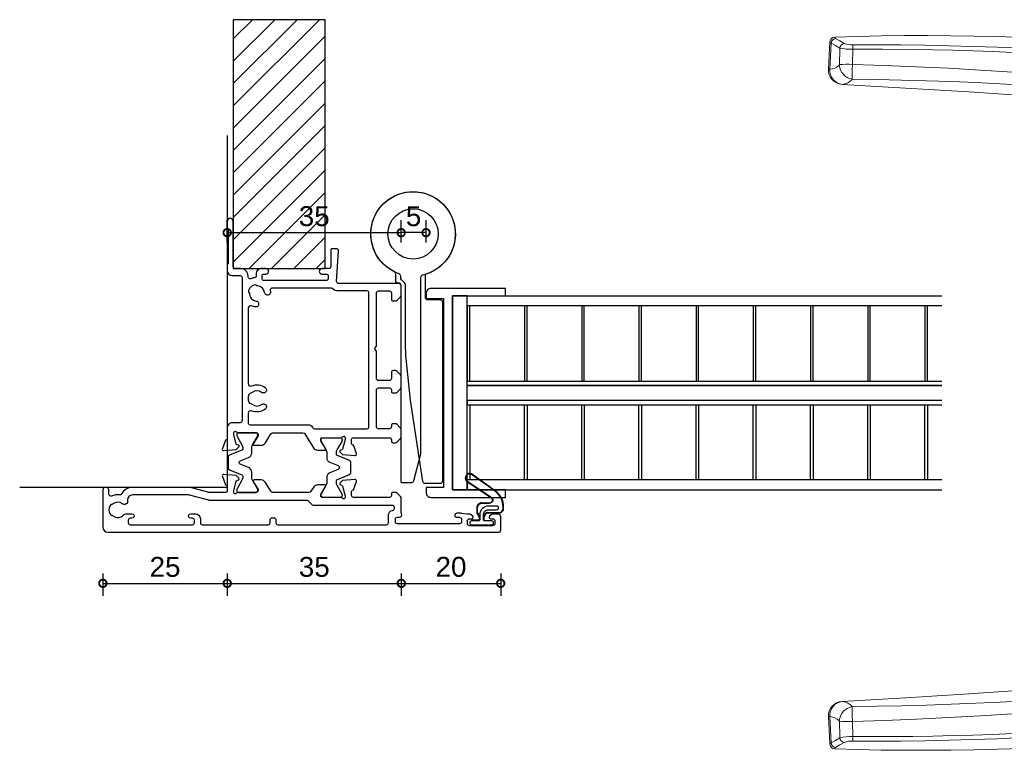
# Model space of a CAD drawing. Header units: millimetres. Extents: x 80 to 17288, y -2623 to 7492.
# Tile 5 of 125: x 1550 to 1748, y -2601 to -2454. Entities that reach past the tile are written whole.
import ezdxf

# ---------------------------------------------------------------- set-up
doc = ezdxf.new("R2010")
doc.units = ezdxf.units.MM
for name, color, linetype in [('Extrusion', 2, 'Continuous'), ('Gray', 8, 'Continuous'), ('Gussets', 1, 'Continuous'), ('polyamide', 6, 'Continuous')]:
    doc.layers.add(name, color=color, linetype=linetype)
doc.layers.add('UNO-Dark Grey', color=7, linetype='Continuous', lineweight=13, true_color=0x44474e)
doc.styles.add('UNO Text', font='arial.ttf')
doc.dimstyles.new('UNO', dxfattribs={"dimtxt": 2, "dimasz": 1.5, "dimexe": 1.25, "dimexo": 0.625, "dimtad": 1, "dimdec": 1, "dimzin": 9, "dimtxsty": 'UNO Text', "dimblk": 'DOTSMALL', "dimcen": 2.5, "dimadec": 0, "dimazin": 0, "dimtfac": 1, "dimtdec": 1, "dimtmove": 0, "dimatfit": 3, "dimfxl": 1, "dimfxlon": 1, "dimarcsym": 0})

# ---------------------------------------------------------------- blocks, each defined once
blk = doc.blocks.new('HD Handle')
at = {"color": 7, "linetype": 'Continuous'}
for p, q in [((45.58, 112.08), (51.08, 111.8)), ((6.79, 13.7), (0, 14.9)), ((0, 14.9), (0, 14.15)), ((0, -14.15), (0, 14.15)), ((8.84, 12.87), (15.6, 11.43)), ((16, 11.07), (16, 0.09)), ((16, -10.95), (16, 10.95)), ((43.63, 9.67), (43.65, 9.68)), ((-0.3, 6.97), (-0.3, 3.67)), ((-0.24, 7.11), (0, 7.35)), ((35.73, 6.98), (34.09, 6.44)), ((-3, 3.62), (0, 3.68)), ((-3, -3.62), (-3, 3.62)), ((16, 0.09), (16, -10.89)), ((16.26, 0.09), (16.26, 0.09)), ((45.4, -0.23), (31.02, -5.62)), ((0, -3.68), (-3, -3.62)), ((-0.3, -3.67), (-0.3, -6.97)), ((0, -7.35), (-0.24, -7.11)), ((15.6, -11.43), (8.84, -12.87)), ((0, -14.9), (6.79, -13.7)), ((0, -14.15), (0, -14.9))]:
    blk.add_line(p, q, dxfattribs=at)
at = {"color": 8, "linetype": 'Continuous'}
for p, q in [((50.86, 111.55), (45.58, 111.8)), ((46.57, 107.27), (49.6, 107.2)), ((15.6, 11.43), (15.6, -11.43)), ((-0.24, 3.67), (-0.24, 7.11)), ((-0.24, -7.11), (-0.24, -3.67))]:
    blk.add_line(p, q, dxfattribs=at)
for points in [[(45.58, 111.8), (45.58, 111.93), (45.58, 112.03), (45.58, 112.07), (45.58, 112.08)], [(50.86, 111.55), (50.36, 110.67), (49.85, 109.8)], [(51.08, 111.8), (51.05, 111.79), (51, 111.77), (50.95, 111.72), (50.9, 111.65), (50.86, 111.55)], [(49.85, 109.8), (49.6, 109.81), (46.5, 109.89)], [(50.77, 108.9), (51.28, 109.77), (51.78, 110.65)], [(51.78, 110.65), (51.82, 110.72), (51.87, 110.78), (51.92, 110.81), (51.97, 110.83), (52.05, 110.82), (52.05, 110.82)], [(43.57, 107.33), (43.5, 102.36), (43.4, 97.38), (43.26, 92.4), (43.09, 87.42), (42.89, 82.43), (42.65, 77.53), (42.37, 72.62), (42.05, 67.71), (41.69, 62.78), (41.26, 57.43), (40.77, 52.07), (40.25, 46.69), (39.67, 41.29), (39.06, 35.88), (38.58, 31.89), (38.09, 27.89), (37.58, 23.88), (37.37, 22.3), (37.16, 20.71), (36.94, 19.12), (36.7, 17.56), (36.42, 15.99), (36.12, 14.43)], [(38.59, 14), (38.98, 16.2), (39.32, 18.43), (39.6, 20.64), (39.88, 22.82), (40.16, 24.99), (40.43, 27.17), (40.69, 29.34), (41.4, 35.28), (42.06, 41.19), (42.61, 46.46), (43.13, 51.7), (43.61, 56.93), (44.05, 62.14), (44.56, 68.62), (45.02, 75.09), (45.42, 81.53), (45.78, 87.97), (46.08, 94.41), (46.35, 100.84), (46.57, 107.27)], [(49.6, 107.2), (49.6, 101.17), (49.55, 95.14), (49.49, 91.11), (49.4, 87.09), (49.28, 83.07), (49.14, 79.05), (48.97, 75.03), (48.77, 71.01), (48.44, 64.98), (48.06, 58.96), (47.62, 52.79), (47.15, 46.62), (46.65, 40.46), (46.12, 34.3), (45.68, 29.37), (45.22, 24.44), (44.72, 19.51), (44.19, 14.59), (43.63, 9.67)], [(44.58, 9.58), (44.71, 10.72), (45.25, 15.52), (45.76, 20.33), (46.23, 25.14), (46.68, 29.95), (47.1, 34.77), (47.6, 40.79), (48.08, 46.82), (48.53, 52.84), (48.95, 58.87), (49.26, 63.7), (49.54, 68.52), (49.79, 73.35), (50.01, 78.18), (50.19, 83.01), (50.32, 87.85), (50.42, 92.68), (50.49, 97.52), (50.51, 102.35), (50.5, 107.19)], [(36.12, 14.43), (35.97, 15.03), (35.81, 15.61), (35.64, 16.15), (35.51, 16.57), (35.38, 16.96), (35.25, 17.33), (35.14, 17.66), (35.03, 17.96), (34.94, 18.23), (34.88, 18.39), (34.81, 18.6), (34.75, 18.77), (34.71, 18.9), (34.68, 18.99), (34.66, 19.05), (34.66, 19.07), (34.66, 19.07)], [(32.62, 16.65), (32.62, 16.65), (32.63, 16.62), (32.65, 16.54), (32.69, 16.43), (32.75, 16.28), (32.83, 16.09), (32.94, 15.84), (33.09, 15.54), (33.25, 15.19), (33.43, 14.81), (33.63, 14.37), (33.8, 13.97), (33.97, 13.54), (34.14, 13.07), (34.28, 12.56), (34.41, 12.03), (34.49, 11.57), (34.54, 11.08), (34.57, 10.58), (34.58, 10.07), (34.55, 9.55), (34.49, 9.01), (34.41, 8.46), (34.3, 7.91), (34.17, 7.36), (34.01, 6.82), (33.81, 6.23)], [(0, 14.15), (1.89, 13.81), (6.92, 12.91)], [(6.92, 12.91), (6.93, 13.04), (6.94, 13.16), (6.94, 13.27), (6.93, 13.38), (6.92, 13.47), (6.9, 13.54), (6.88, 13.61), (6.85, 13.66), (6.82, 13.69), (6.79, 13.7)], [(7.59, 12.93), (7.59, 13.02), (7.61, 13.09)], [(16.26, 0.09), (16.25, 0.7), (16.25, 1.31), (16.24, 1.93), (16.24, 2.54), (16.23, 3.14), (16.23, 3.74), (16.22, 4.32), (16.22, 4.91), (16.21, 5.48), (16.21, 6.03), (16.21, 6.55), (16.2, 7.05), (16.2, 7.52), (16.2, 7.99), (16.19, 8.43), (16.19, 8.85), (16.19, 9.22), (16.18, 9.57), (16.18, 9.89), (16.18, 10.18), (16.18, 10.44), (16.18, 10.67), (16.18, 10.9), (16.17, 11.07), (16.17, 11.2), (16.17, 11.28), (16.17, 11.31)], [(43.65, 9.68), (43.65, 9.68), (43.63, 9.37), (43.59, 8.71), (43.57, 8.05), (43.55, 7.4), (43.54, 6.76), (43.55, 6.14), (43.56, 5.52), (43.58, 4.92), (43.62, 4.35), (43.66, 3.79), (43.72, 3.27), (43.77, 2.83), (43.84, 2.41), (43.91, 2.02), (44.01, 1.6), (44.11, 1.22), (44.23, 0.88), (44.35, 0.59), (44.48, 0.34), (44.61, 0.14), (44.76, -0.02), (44.9, -0.14), (45.05, -0.21), (45.21, -0.24), (45.4, -0.23), (45.4, -0.23)], [(46.07, 0.62), (45.94, 0.6), (45.82, 0.59), (45.67, 0.61), (45.52, 0.67), (45.38, 0.77), (45.24, 0.92), (45.11, 1.1), (44.99, 1.33), (44.88, 1.59), (44.78, 1.9), (44.68, 2.24), (44.6, 2.62), (44.54, 2.98), (44.49, 3.36), (44.44, 3.76), (44.4, 4.24), (44.38, 4.75), (44.36, 5.27), (44.36, 5.82), (44.36, 6.38), (44.38, 7), (44.41, 7.63), (44.46, 8.28), (44.51, 8.93), (44.58, 9.58)], [(16.34, -11.12), (16.34, -11.12), (16.34, -11.1), (16.34, -11.02), (16.34, -10.89), (16.34, -10.72), (16.33, -10.49), (16.33, -10.22), (16.33, -9.89), (16.33, -9.52), (16.33, -9.11), (16.32, -8.66), (16.32, -8.17), (16.32, -7.64), (16.31, -7.07), (16.31, -6.47), (16.3, -5.84), (16.3, -5.19), (16.29, -4.51), (16.29, -3.8), (16.28, -3.08), (16.28, -2.35), (16.27, -1.86), (16.27, -1.22), (16.26, -0.56), (16.26, 0.09), (16.26, 0.09)], [(6.92, -12.91), (5.03, -13.25), (0, -14.15)], [(6.79, -13.7), (6.82, -13.69), (6.85, -13.66), (6.88, -13.61), (6.9, -13.54), (6.92, -13.47), (6.93, -13.38), (6.94, -13.27), (6.94, -13.16), (6.93, -13.04), (6.92, -12.91)], [(7.61, -13.09), (7.59, -13.02), (7.59, -12.93)]]:
    blk.add_lwpolyline(points, dxfattribs=at)
at = {"color": 7, "linetype": 'Continuous'}
for points in [[(34.66, 19.07), (36.43, 32.2), (37.89, 45.23), (39.11, 58.17), (40.14, 71.03), (41.02, 83.85), (41.8, 96.61), (42.54, 109.35)], [(42.54, 109.35), (42.54, 109.35), (42.54, 109.34), (42.54, 109.28)], [(52.05, 110.82), (52.19, 106.16), (52.29, 101.49), (52.34, 96.82), (52.35, 92.15), (52.32, 87.47), (52.25, 82.78), (52.14, 78.08), (51.97, 72.91), (51.77, 67.73), (51.51, 62.53), (51.22, 57.32), (50.89, 52.09), (50.52, 46.85), (50.12, 41.58), (49.68, 36.3), (49.2, 30.99), (48.7, 25.67), (48.1, 19.78), (47.47, 13.85), (47.31, 12.39), (47.15, 10.92), (47.1, 10.45), (47.05, 9.94), (46.99, 9.41), (46.93, 8.84), (46.86, 8.22), (46.81, 7.67), (46.75, 7.08), (46.68, 6.46), (46.61, 5.8), (46.54, 5.09), (46.46, 4.35), (46.36, 3.43), (46.26, 2.49), (46.16, 1.55), (46.07, 0.62)], [(32.62, 16.65), (28.68, 15.37), (16.17, 11.31)], [(7.18, 13.63), (7.17, 13.64), (7.14, 13.64), (7.09, 13.65), (7.02, 13.66), (6.95, 13.67), (6.87, 13.69)], [(43.63, 9.67), (40.09, 8.43), (35.74, 6.91)], [(33.81, 6.23), (29, 4.55), (16.26, 0.09)], [(33.81, 6.23), (33.87, 6.27), (33.92, 6.32)], [(33.92, 6.32), (34.03, 6.41), (34.09, 6.44)], [(16, 0.09), (16.03, 0.09), (16.1, 0.09), (16.17, 0.09), (16.26, 0.09)], [(16.34, -11.12), (25.94, -7.52), (31.02, -5.62)], [(6.87, -13.69), (7, -13.67), (7.09, -13.65), (7.16, -13.64), (7.18, -13.63)]]:
    blk.add_lwpolyline(points, dxfattribs=at)
for centre, radius, start, end in [((45.43, 109.19), 2.9, 87, 176.7439), ((51.03, 110.77), 1.02, 2.5518, 87.2827), ((31.69, 19.5), 3, 288.0042, 351.6316), ((6.61, 12.72), 1, 12.4489, 80), ((7, 12.65), 1, 52.1312, 80), ((-51, 0), 60, 347.5517, 12.4483), ((9.46, 15.81), 3, 232.1312, 258), ((15.5, 10.95), 0.5, 0, 78), ((16.25, 11.07), 0.25, 108.0042, 180), ((48.94, 54.85), 45.48, 263.326, 264.5015), ((-0.1, 6.97), 0.2, 135, 180), ((45.04, 0.74), 1.03, 290.1467, 353.2919), ((-0.1, -6.97), 0.2, 180, 225), ((15.5, -10.95), 0.5, 282, 0), ((16.25, -10.89), 0.25, 179.9998, 290.5563), ((6.61, -12.72), 1, 280, 347.5511), ((7, -12.65), 1, 280, 307.8688), ((9.46, -15.81), 3, 102, 127.8688)]:
    blk.add_arc(centre, radius, start, end, dxfattribs=at)
at = {"color": 8, "linetype": 'Continuous'}
for centre, radius, start, end in [((45.35, 108.98), 2.83, 85.2707, 173.8883), ((48.4, 111.92), 2.82, 182.3508, 224.9545), ((50.73, 110.5), 1.05, 8.233, 83.4322), ((45.36, 109.53), 2.84, 184.9779, 230.7062), ((46.74, 106.71), 3.23, 95.888, 168.863), ((46.5, 110.04), 0.152, 232.6463, 272.5772), ((27.47, 108.1), 19.12, 357.4875, 5.3663), ((60.55, 107.49), 10.95, 167.7863, 181.4853), ((49.72, 108.76), 1.05, 7.5584, 83.1859), ((54.3, 107.47), 3.81, 158.0196, 184.2184), ((40.35, -103.86), 211.22, 88.3117, 89.1267), ((49.83, 92.62), 14.58, 87.363, 90.8906), ((15.85, 15.58), 20.3, 332.8778, 356.7381), ((24.93, 17.01), 13.98, 310.8887, 347.5945), ((17.39, -102.94), 118.85, 79.7222, 80.9314), ((6.7, 12.71), 0.994, 22.772, 79.9525), ((7.29, 11.85), 1.12, 74.43, 108.975), ((-52.49, 0), 60.8, 347.7374, 12.2626), ((7.22, 13.27), 0.432, 335.7054, 22.6614), ((10.09, 14.34), 2.77, 206.6152, 262.6743), ((7.27, 10.81), 2.59, 17.4342, 52.7184), ((-30.64, 0), 42.01, 343.9902, 16.0098), ((10.09, -14.34), 2.77, 97.3256, 153.3848), ((7.27, -10.81), 2.59, 307.2647, 342.5827), ((6.7, -12.71), 0.994, 280.0476, 337.2281), ((7.29, -11.76), 1.21, 252.3093, 284.2854), ((7.22, -13.27), 0.434, 337.4533, 24.1799)]:
    blk.add_arc(centre, radius, start, end, dxfattribs=at)
blk = doc.blocks.new('_DotSmall')
at = {"color": 0, "linetype": 'ByBlock', "const_width": 0.5}
blk.add_lwpolyline([(-0.0625, 0, 1), (0.0625, 0, 1)], format="xyb", close=True, dxfattribs=at)
blk = doc.blocks.new('*D264')
at = {"color": 0, "lineweight": -2, "transparency": 16777216}
for p, q in [((1591.52, -2498.54), (1591.52, -2494.04)), ((1626.49, -2498.54), (1626.49, -2494.04)), ((1591.52, -2496.54), (1626.49, -2496.54))]:
    blk.add_line(p, q, dxfattribs=at)
at = {"layer": 'Defpoints', "color": 0, "transparency": 16777216}
for p in [(1626.49, -2496.54), (1591.52, -2503.01), (1626.49, -2508.09)]:
    blk.add_point(p, dxfattribs=at)
at = {"color": 0, "lineweight": -2, "transparency": 16777216, "xscale": 3, "yscale": 3, "zscale": 3, "rotation": 180}
blk.add_blockref('_DotSmall', (1591.52, -2496.54), dxfattribs=at)
at = {"color": 0, "lineweight": -2, "transparency": 16777216, "xscale": 3, "yscale": 3, "zscale": 3}
blk.add_blockref('_DotSmall', (1626.49, -2496.54), dxfattribs=at)
at = {"color": 0, "transparency": 16777216, "insert": (1609.01, -2493.25), "char_height": 4, "attachment_point": 5, "style": 'UNO Text'}
blk.add_mtext('35', dxfattribs=at)
blk = doc.blocks.new('*D266')
at = {"color": 0, "lineweight": -2, "transparency": 16777216}
for p, q in [((1566.52, -2565.05), (1566.52, -2569.55)), ((1591.52, -2565.05), (1591.52, -2569.55)), ((1566.52, -2567.05), (1591.52, -2567.05))]:
    blk.add_line(p, q, dxfattribs=at)
at = {"layer": 'Defpoints', "color": 0, "transparency": 16777216}
for p in [(1591.52, -2503.01), (1566.52, -2552.6), (1591.52, -2567.05)]:
    blk.add_point(p, dxfattribs=at)
at = {"color": 0, "lineweight": -2, "transparency": 16777216, "xscale": 3, "yscale": 3, "zscale": 3, "rotation": 180}
blk.add_blockref('_DotSmall', (1566.52, -2567.05), dxfattribs=at)
at = {"color": 0, "lineweight": -2, "transparency": 16777216, "xscale": 3, "yscale": 3, "zscale": 3}
blk.add_blockref('_DotSmall', (1591.52, -2567.05), dxfattribs=at)
at = {"color": 0, "transparency": 16777216, "insert": (1579.02, -2563.76), "char_height": 4, "attachment_point": 5, "style": 'UNO Text'}
blk.add_mtext('25', dxfattribs=at)
blk = doc.blocks.new('*D267')
at = {"color": 0, "lineweight": -2, "transparency": 16777216}
for p, q in [((1591.52, -2565.05), (1591.52, -2569.55)), ((1626.52, -2565.05), (1626.52, -2569.55)), ((1591.52, -2567.05), (1626.52, -2567.05))]:
    blk.add_line(p, q, dxfattribs=at)
at = {"layer": 'Defpoints', "color": 0, "transparency": 16777216}
for p in [(1591.52, -2503.01), (1626.52, -2521.07), (1626.52, -2567.05)]:
    blk.add_point(p, dxfattribs=at)
at = {"color": 0, "lineweight": -2, "transparency": 16777216, "xscale": 3, "yscale": 3, "zscale": 3, "rotation": 180}
blk.add_blockref('_DotSmall', (1591.52, -2567.05), dxfattribs=at)
at = {"color": 0, "lineweight": -2, "transparency": 16777216, "xscale": 3, "yscale": 3, "zscale": 3}
blk.add_blockref('_DotSmall', (1626.52, -2567.05), dxfattribs=at)
at = {"color": 0, "transparency": 16777216, "insert": (1609.02, -2563.76), "char_height": 4, "attachment_point": 5, "style": 'UNO Text'}
blk.add_mtext('35', dxfattribs=at)
blk = doc.blocks.new('*D268')
at = {"color": 0, "lineweight": -2, "transparency": 16777216}
for p, q in [((1626.52, -2565.05), (1626.52, -2569.55)), ((1646.5, -2565.05), (1646.5, -2569.55)), ((1626.52, -2567.05), (1646.5, -2567.05))]:
    blk.add_line(p, q, dxfattribs=at)
at = {"layer": 'Defpoints', "color": 0, "transparency": 16777216}
for p in [(1626.52, -2521.07), (1646.5, -2555.02), (1646.5, -2567.05)]:
    blk.add_point(p, dxfattribs=at)
at = {"color": 0, "lineweight": -2, "transparency": 16777216, "xscale": 3, "yscale": 3, "zscale": 3, "rotation": 180}
blk.add_blockref('_DotSmall', (1626.52, -2567.05), dxfattribs=at)
at = {"color": 0, "lineweight": -2, "transparency": 16777216, "xscale": 3, "yscale": 3, "zscale": 3}
blk.add_blockref('_DotSmall', (1646.5, -2567.05), dxfattribs=at)
at = {"color": 0, "transparency": 16777216, "insert": (1636.51, -2563.76), "char_height": 4, "attachment_point": 5, "style": 'UNO Text'}
blk.add_mtext('20', dxfattribs=at)
blk = doc.blocks.new('422001')
at = {"layer": 'Extrusion'}
for points in [[(6.78, 60, -0.198912), (7.15, 59.85), (7.86, 59.15, -0.198912), (8, 58.79), (8, 58.3, -0.414214), (7.7, 58), (7.4, 58, 0.414214), (7, 57.6), (7, 50.4, 0.414214), (7.4, 50), (8.2, 50, 0.414214), (8.5, 50.3), (8.5, 50.36), (10.2, 50.98, -0.548619), (10.6, 50.67), (10.38, 48.2), (9.84, 47.66, -0.57735), (9.51, 47.75), (9.43, 48.03, 0.267949), (9.29, 48.17), (7.3, 48.7), (7, 48.7, 0.767327), (6.85, 48.14, -0.267949), (7, 47.88), (7, 44.1, 0.414214), (7.3, 43.8), (7.61, 43.8), (9.2, 44.77, -0.585524), (9.5, 44.6), (9.5, 43.17, -0.261413), (9.02, 42.32), (8.24, 41.84, 0.261413), (8, 41.42), (8, 34.19, 0.261413), (8.24, 33.76), (10.02, 32.68, -0.261413), (10.5, 31.82), (10.5, 30.4, -0.585524), (10.2, 30.23), (8.61, 31.2), (8.3, 31.2, 0.414214), (8, 30.9), (8, 27.12, -0.267949), (7.85, 26.86, 0.767327), (8, 26.3), (8.3, 26.3), (10.29, 26.83, 0.267949), (10.43, 26.97), (10.51, 27.25, -0.57735), (10.84, 27.34), (11.38, 26.8), (11.6, 24.33, -0.548619), (11.2, 24.02), (9.5, 24.64), (9.5, 24.7, 0.414219), (9.2, 25), (8.3, 25, 0.414214), (8, 24.7), (8, 21.35, 0.065543), (8.03, 21.09), (8.97, 17.61, -0.065544), (9, 17.35), (9, 5.95, -0.272873), (7.71, 3.77, 0.30599), (7.51, 3.37, -0.136374), (7.27, 1.76, 0.543448), (7.63, 1.2), (8.5, 1.2, -0.414081), (9, 0.7), (9, 0.5, -0.414214), (8.5, 0), (1, 0, -0.414213), (0, 1), (0, 79.5, -0.414214), (0.5, 80), (3.1, 80, -0.414214), (3.6, 79.5), (3.6, 78.33, -0.198912), (3.45, 77.98), (3.21, 77.74, -0.668179), (2.7, 77.95), (2.7, 78.4, 0.414214), (2.3, 78.8), (1.7, 78.8, 0.414214), (1.3, 78.4), (1.3, 73.7, 0.414214), (1.7, 73.3), (2.3, 73.3, 0.414214), (2.7, 73.7), (2.7, 74.15, -0.668179), (3.21, 74.36), (3.45, 74.12, -0.198912), (3.6, 73.77), (3.6, 73.33, 0.041311), (3.61, 73.27), (3.79, 72.13, -0.041311), (3.8, 72.07), (3.8, 71.15, -1), (3, 71.15), (3, 71.7, 0.414205), (2.6, 72.1), (2.1, 72.1, 0.414214), (1.7, 71.7), (1.7, 59.2, 0.414214), (2.1, 58.8), (2.6, 58.8, 0.414204), (3, 59.2), (3, 59.6, -0.561532), (3.73, 60.04, 0.119519), (3.91, 60)], [(31.27, 60, -0.198912), (31.62, 59.85), (32.33, 59.15, -0.198912), (32.5, 58.79), (32.5, 58.4, -0.414214), (32.1, 58), (30.9, 58, 0.414214), (30.5, 57.6), (30.5, 55.4, 0.414214), (30.9, 55), (36.4, 55), (36.55, 54.85, 0.414214), (37.25, 54.85), (37.4, 55), (48.1, 55, 0.414214), (48.5, 55.4), (48.5, 57.6, 0.414214), (48.1, 58), (46.9, 58, -0.414178), (46.5, 58.4), (46.5, 58.79, -0.198912), (46.65, 59.15), (47.35, 59.86, -0.198912), (47.72, 60), (49.5, 60, -0.414034), (50, 59.5), (50, 47.39, 0.432642), (50.42, 46.99), (56.48, 47.37, -0.425063), (57, 46.87), (57, 46.1, -0.414214), (56.7, 45.8), (53.4, 45.8, 0.414219), (53, 45.4), (53, 44.05, -1.001256), (51.9, 44.05), (51.9, 44.9, 0.414214), (51.5, 45.3), (51, 45.3, 0.414214), (50.6, 44.9), (50.6, 32.4, 0.414227), (51, 32), (51.5, 32, 0.4142), (51.9, 32.4), (51.9, 32.75, -1.001193), (53, 32.75), (53, 31.8, -0.414213), (52, 30.8), (51.58, 30.8, 0.388298), (51.15, 30.47, -0.058101), (50.95, 29.76, 0.536858), (51.31, 29.2), (51.5, 29.2, -0.414214), (53, 27.7), (53, 26.6, 0.414214), (53.4, 26.2), (62.5, 26.2, -1), (62.5, 25), (60.98, 25, -0.198942), (60.77, 25.09), (60.74, 25.11, 0.198912), (60.53, 25.2), (54.15, 25.2, 0.198686), (53.93, 25.11), (53.91, 25.09, -0.199021), (53.7, 25), (52.6, 25, -0.413968), (51.6, 26), (51.6, 27.6, 0.414214), (51.2, 28), (22.4, 28, 0.414214), (22, 27.6), (22, 26, -0.414214), (21, 25), (18.8, 25, 0.359508), (18.51, 24.76), (18.5, 24.64), (16.8, 24.02, -0.548619), (16.4, 24.33), (16.62, 26.8), (17.16, 27.34, -0.57735), (17.49, 27.25), (17.57, 26.98, 0.267949), (17.71, 26.83), (19.66, 26.31, 0.065543), (19.74, 26.3), (20, 26.3, 0.767342), (20.15, 26.86, -0.267949), (20, 27.12), (20, 30.9, 0.414214), (19.7, 31.2), (19.39, 31.2), (17.8, 30.23, -0.585524), (17.5, 30.4), (17.5, 31.82, -0.261413), (17.98, 32.68), (19.76, 33.77, 0.261413), (20, 34.19), (20, 40.2, 0.261413), (19.76, 40.62), (16.98, 42.32, -0.261413), (16.5, 43.17), (16.5, 44.6, -0.585524), (16.8, 44.77), (18.39, 43.8), (18.7, 43.8, 0.414214), (19, 44.1), (19, 47.88, -0.267949), (19.15, 48.14, 0.767342), (19, 48.7), (18.74, 48.7, 0.065543), (18.66, 48.69), (16.71, 48.17, 0.267949), (16.57, 48.03), (16.49, 47.75, -0.57735), (16.16, 47.66), (15.62, 48.2), (15.4, 50.67, -0.548619), (15.8, 50.98), (17.5, 50.36), (17.5, 50.3, 0.414222), (17.8, 50), (18.7, 50, 0.414214), (19, 50.3), (19, 57.6, 0.414214), (18.6, 58), (18.3, 58, -0.414214), (18, 58.3), (18, 58.79, -0.198912), (18.14, 59.15), (18.85, 59.85, -0.198912), (19.22, 60), (20.58, 60, -0.198912), (20.95, 59.85), (21.66, 59.15, -0.198912), (21.8, 58.79), (21.8, 58.3, -0.414214), (21.5, 58), (21.2, 58, 0.414214), (20.8, 57.6), (20.8, 55.4, 0.414213), (21.2, 55), (28.6, 55, 0.414213), (29, 55.4), (29, 57.6, 0.414214), (28.6, 58), (28.3, 58, -0.414214), (28, 58.3), (28, 58.79, -0.198912), (28.14, 59.15), (28.85, 59.85, -0.198912), (29.22, 60)], [(4.79, 58.6), (5, 58.6, -0.414214), (5.4, 58.2), (5.4, 42.34, 0.198912), (5.55, 41.99), (6.28, 41.25, -0.198912), (6.4, 40.97), (6.4, 21.52, 0.065543), (6.43, 21.27), (7.47, 17.41, -0.065543), (7.5, 17.16), (7.5, 5.96, -0.462873), (6.34, 4.97, 0.679284), (5.72, 3.93, -0.347366), (5.68, 2.03, 0.12305), (5.54, 1.72, -0.239134), (5.26, 1.37, -0.221125), (3.74, 1.37, -0.239134), (3.46, 1.72, 0.12305), (3.32, 2.03, -0.411847), (3.49, 4.15, 0.219162), (3.7, 4.61), (3.7, 5.85, 1.000011), (2.8, 5.85), (2.8, 5.5, -0.414221), (2.4, 5.1), (1.9, 5.1, -0.414212), (1.5, 5.5), (1.5, 18, -0.414203), (1.9, 18.4), (2.4, 18.4, -0.414214), (2.8, 18), (2.8, 17.65, 1.000011), (3.7, 17.65), (3.7, 18.6, 0.414202), (2.7, 19.6), (1.9, 19.6, -0.414215), (1.5, 20), (1.5, 33.2, -0.414214), (1.9, 33.6), (2.4, 33.6, 0.414214), (2.9, 34.1), (2.9, 34.3, 0.414214), (2.4, 34.8), (1.9, 34.8, -0.414213), (1.5, 35.2), (1.5, 57, -0.414214), (1.9, 57.4), (3.4, 57.4, 0.372831), (4.39, 58.26, -0.372831)], [(21.6, 29.6), (21.6, 41.29, 0.261412), (21.12, 42.14), (20.99, 42.22, -0.261412), (20.8, 42.56), (20.8, 53.1, -0.414214), (21.2, 53.5), (48.1, 53.5, -0.414214), (48.5, 53.1), (48.5, 47.39, 0.186882), (49, 46.11, -0.186882), (49.1, 45.84), (49.1, 34.05, -0.482032), (48.61, 33.66, 0.023574), (48.36, 33.71, 1.000832), (48.2, 32.52, -0.348271), (49.52, 31.15, 0.12305), (49.64, 30.83, -0.239134), (49.69, 30.38, -0.221428), (48.62, 29.31, -0.239134), (48.17, 29.37, 0.12305), (47.85, 29.48, -0.348271), (46.48, 30.8, 1.000832), (45.29, 30.64, 0.070859), (45.5, 29.9, -0.541562), (45.04, 29.2), (29.87, 29.2, -0.535561), (29.41, 29.89, 0.264849), (29.07, 32.65, 1.013157), (28.12, 31.92, -0.355258), (28.09, 30.03, 0.12969), (27.94, 29.72, -0.246054), (27.66, 29.36, -0.214281), (26.15, 29.36, -0.246054), (25.87, 29.72, 0.12969), (25.72, 30.03, -0.355258), (25.69, 31.92, 1.012141), (24.74, 32.65, 0.264849), (24.4, 29.89, -0.53556), (23.94, 29.2), (22, 29.2, -0.414213)]]:
    blk.add_lwpolyline(points, format="xyb", close=True, dxfattribs=at)
at = {"layer": 'polyamide'}
for points in [[(7.55, 48.08), (7.4, 48.08, 0.414214), (7, 47.68), (7, 44.28, 0.414214), (7.4, 43.88), (7.55, 43.88, 0.131652), (7.75, 43.94), (9.46, 44.92, -0.131652), (10.06, 45.08), (11.07, 45.08, 0.305731), (12, 45.71), (12.68, 47.4, -0.305731), (12.95, 47.58), (13.05, 47.58, -0.305731), (13.32, 47.4), (14, 45.71, 0.305731), (14.93, 45.08), (15.94, 45.08, -0.131652), (16.54, 44.92), (18.25, 43.94, 0.131652), (18.45, 43.88), (18.6, 43.88, 0.414214), (19, 44.28), (19, 47.68, 0.414214), (18.6, 48.08), (18.45, 48.08, 0.131652), (18.25, 48.03), (16.54, 47.05, -0.131652), (15.94, 46.88), (15.76, 46.88, -0.305731), (15.48, 47.07), (14.49, 49.53, 0.305731), (14.12, 49.78), (14.12, 49.78), (11.88, 49.78, 0.305731), (11.51, 49.53), (10.52, 47.07, -0.305731), (10.24, 46.88), (10.06, 46.88, -0.131652), (9.46, 47.05), (7.75, 48.03, 0.131652)], [(8.55, 26.92), (8.4, 26.92, -0.414214), (8, 27.32), (8, 30.72, -0.414214), (8.4, 31.12), (8.55, 31.12, -0.131652), (8.75, 31.06), (10.46, 30.08, 0.131652), (11.06, 29.92), (12.07, 29.92, -0.305731), (13, 29.29), (13.68, 27.6, 0.305731), (13.95, 27.42), (14.05, 27.42, 0.305731), (14.32, 27.6), (15, 29.29, -0.305731), (15.93, 29.92), (16.94, 29.92, 0.131652), (17.54, 30.08), (19.25, 31.06, -0.131652), (19.45, 31.12), (19.6, 31.12, -0.414214), (20, 30.72), (20, 27.32, -0.414214), (19.6, 26.92), (19.45, 26.92, -0.131652), (19.25, 26.97), (17.54, 27.96, 0.131652), (16.94, 28.12), (16.76, 28.12, 0.305731), (16.48, 27.93), (15.49, 25.47, -0.305731), (15.12, 25.22), (15.12, 25.22), (12.88, 25.22, -0.305731), (12.51, 25.47), (11.52, 27.93, 0.305731), (11.24, 28.12), (11.06, 28.12, 0.131652), (10.46, 27.96), (8.75, 26.97, -0.131652)]]:
    blk.add_lwpolyline(points, format="xyb", close=True, dxfattribs=at)
blk = doc.blocks.new('*D273')
at = {"color": 0, "lineweight": -2, "transparency": 16777216}
for p, q in [((1626.49, -2498.54), (1626.49, -2494.04)), ((1631.49, -2498.54), (1631.49, -2494.04)), ((1631.49, -2496.54), (1626.49, -2496.54))]:
    blk.add_line(p, q, dxfattribs=at)
at = {"layer": 'Defpoints', "color": 0, "transparency": 16777216}
for p in [(1626.49, -2496.54), (1626.49, -2508.09), (1631.49, -2509.47)]:
    blk.add_point(p, dxfattribs=at)
at = {"color": 0, "lineweight": -2, "transparency": 16777216, "xscale": 3, "yscale": 3, "zscale": 3, "rotation": 180}
blk.add_blockref('_DotSmall', (1626.49, -2496.54), dxfattribs=at)
at = {"color": 0, "lineweight": -2, "transparency": 16777216, "xscale": 3, "yscale": 3, "zscale": 3}
blk.add_blockref('_DotSmall', (1631.49, -2496.54), dxfattribs=at)
at = {"color": 0, "transparency": 16777216, "insert": (1628.99, -2493.26), "char_height": 4, "attachment_point": 5, "style": 'UNO Text'}
blk.add_mtext('5', dxfattribs=at)
blk = doc.blocks.new('QLON48800')
at = {"layer": 'Gussets'}
for points in [[(-1.01, -0.51), (-1.47, -0.51, 0.131652), (-1.59, -0.54), (-2.27, -0.93, 0.267949), (-2.4, -1.15), (-2.37, -3.74, -0.330082), (-3.25, -4.42), (-3.54, -4.42, -0.242084), (-6.8, -2.75), (-10.2, 2.02, -0.840847), (-8.77, 3.05), (-5.44, -1.86, 0.252571), (-4.92, -2.15), (-4.92, -2.15, 0.376647), (-4.36, -1.52), (-4.39, -0.03, -0.414214), (-3.39, 0.97), (-2.4, 0.97, -0.131652), (-2.27, 0.93), (-1.59, 0.54, 0.131652), (-1.47, 0.51), (-1.01, 0.51, 0.414214), (-0.88, 0.63), (-0.88, 2.02)], [(-1.11, -0.41), (-1.47, -0.41, 0.131652), (-1.64, -0.45), (-2.32, -0.85, 0.268481), (-2.5, -1.15), (-2.47, -3.72, -0.325102), (-3.25, -4.32), (-3.54, -4.32, -0.242084), (-6.71, -2.69), (-10.12, 2.07, -0.831226), (-8.85, 2.99), (-5.53, -1.92, 0.254578), (-4.91, -2.25, 0.379612), (-4.26, -1.51), (-4.29, -0.03, -0.413856), (-3.39, 0.87), (-2.4, 0.87, -0.131652), (-2.32, 0.85), (-1.64, 0.45, 0.131652), (-1.47, 0.41), (-1.01, 0.41, 0.414214), (-0.78, 0.63), (-0.78, 1.92)]]:
    blk.add_lwpolyline(points, format="xyb", dxfattribs=at)
blk.add_lwpolyline([(0, 2.02), (0, -2.02, -1), (-0.76, -2.02), (-0.76, -0.63, 0.414214), (-1.01, -0.38), (-2, -0.38, 0.414214), (-3, -1.38), (-3, -3.02, -1), (-3.76, -3.02), (-3.76, -1.42, -0.414214), (-1.96, 0.38), (-1.01, 0.38, 0.414214), (-0.76, 0.63), (-0.76, 2.02, -1)], format="xyb", close=True, dxfattribs=at)
blk = doc.blocks.new('*U559')
at = {"linetype": 'ByBlock'}
h = blk.add_hatch(dxfattribs=at)
h.set_pattern_fill('ANSI31', color=40)
h.set_pattern_definition([(45, (90, 9e-13), (-2.245064, 2.245064), [])])
h.paths.add_polyline_path([(-50, -18.5), (-50, 0), (0, 0), (0, -18.5)])
at = {"color": 40, "linetype": 'Continuous'}
blk.add_lwpolyline([(-50, -18.5), (-50, 0), (0, 0), (0, -18.5)], close=True, dxfattribs=at)

msp = doc.modelspace()

# ---------------------------------------------------------------- linework, layer by layer
at = {"layer": 'Extrusion'}
for points in [[(1625.12, -2504.41, -5.785277), (1630.78, -2505.08, 0.350001), (1630.39, -2505.57), (1630.39, -2540.84, -0.065543), (1630.33, -2541.36), (1628.96, -2546.44, -0.371098), (1628.47, -2546.87), (1626.79, -2546.87, -0.414214), (1626.49, -2546.57), (1626.49, -2507.19, 0.414214), (1625.99, -2506.69), (1625.89, -2506.69, -0.414214), (1625.39, -2506.19), (1625.39, -2504.86, 0.284915)], [(1626.54, -2506.01, -0.198453), (1626.39, -2505.65), (1626.39, -2505.28, 0.31784), (1626.06, -2504.81, -5.933056), (1631.63, -2504.84, 0.321078), (1631.29, -2505.31), (1631.29, -2509.49, 0.414214), (1631.79, -2509.99), (1634.29, -2509.99, -0.414214), (1634.79, -2510.49), (1634.79, -2546.49, -0.414214), (1634.29, -2546.99), (1631.32, -2546.99, -0.371098), (1630.83, -2546.57), (1628.37, -2530.21), (1627.5, -2521.87, -0.025886), (1627.39, -2519.8), (1627.39, -2507.07, 0.198451), (1627.25, -2506.72)], [(1636.79, -2548.27), (1636.79, -2509.27), (1647.49, -2509.27), (1647.49, -2507.77), (1632.49, -2507.77, 0.414214), (1631.49, -2508.77), (1631.49, -2509.77), (1634.99, -2509.77), (1634.99, -2547.77), (1631.49, -2547.77), (1631.49, -2548.77, 0.414214), (1632.49, -2549.77), (1647.49, -2549.77), (1647.49, -2548.27)]]:
    msp.add_lwpolyline(points, format="xyb", close=True, dxfattribs=at)
for points in [[(1735.18, -2511.27), (1639.79, -2511.27), (1639.79, -2509.27), (1735.18, -2509.27)], [(1735.18, -2527.27), (1639.79, -2527.27), (1639.79, -2526.37), (1735.18, -2526.37)], [(1735.18, -2530.27), (1639.79, -2530.27), (1639.79, -2531.17), (1735.18, -2531.17)], [(1735.18, -2546.27), (1639.79, -2546.27), (1639.79, -2548.27), (1735.18, -2548.27)]]:
    msp.add_lwpolyline(points, dxfattribs=at)
for points in [[(1639.79, -2526.37), (1640.29, -2526.37), (1640.29, -2511.27), (1639.79, -2511.27)], [(1651.29, -2526.37), (1651.79, -2526.37), (1651.79, -2511.27), (1651.29, -2511.27)], [(1662.79, -2526.37), (1663.29, -2526.37), (1663.29, -2511.27), (1662.79, -2511.27)], [(1674.29, -2526.37), (1674.79, -2526.37), (1674.79, -2511.27), (1674.29, -2511.27)], [(1685.79, -2526.37), (1686.29, -2526.37), (1686.29, -2511.27), (1685.79, -2511.27)], [(1697.29, -2526.37), (1697.79, -2526.37), (1697.79, -2511.27), (1697.29, -2511.27)], [(1708.79, -2526.37), (1709.29, -2526.37), (1709.29, -2511.27), (1708.79, -2511.27)], [(1720.29, -2526.37), (1720.79, -2526.37), (1720.79, -2511.27), (1720.29, -2511.27)], [(1731.79, -2526.37), (1732.29, -2526.37), (1732.29, -2511.27), (1731.79, -2511.27)], [(1639.79, -2531.17), (1640.29, -2531.17), (1640.29, -2546.27), (1639.79, -2546.27)], [(1651.29, -2531.17), (1651.79, -2531.17), (1651.79, -2546.27), (1651.29, -2546.27)], [(1662.79, -2531.17), (1663.29, -2531.17), (1663.29, -2546.27), (1662.79, -2546.27)], [(1674.29, -2531.17), (1674.79, -2531.17), (1674.79, -2546.27), (1674.29, -2546.27)], [(1685.79, -2531.17), (1686.29, -2531.17), (1686.29, -2546.27), (1685.79, -2546.27)], [(1697.29, -2531.17), (1697.79, -2531.17), (1697.79, -2546.27), (1697.29, -2546.27)], [(1708.79, -2531.17), (1709.29, -2531.17), (1709.29, -2546.27), (1708.79, -2546.27)], [(1720.29, -2531.17), (1720.79, -2531.17), (1720.79, -2546.27), (1720.29, -2546.27)], [(1731.79, -2531.17), (1732.29, -2531.17), (1732.29, -2546.27), (1731.79, -2546.27)]]:
    msp.add_lwpolyline(points, close=True, dxfattribs=at)
msp.add_circle((1628.89, -2496.79), 5.05, dxfattribs=at)
msp.add_circle((1628.89, -2496.79), 5.05, dxfattribs=at)
at = {"layer": 'Gray'}
msp.add_lwpolyline([(1591.52, -2477.02), (1591.52, -2547.77), (1549.8, -2547.77)], dxfattribs=at)
at = {"layer": 'polyamide'}
msp.add_lwpolyline([(1639.79, -2509.27), (1636.79, -2509.27), (1636.79, -2548.27), (1639.79, -2548.27)], close=True, dxfattribs=at)
msp.add_lwpolyline([(1735.18, -2530.27), (1639.79, -2530.27), (1639.79, -2527.27), (1735.18, -2527.27)], dxfattribs=at)

# ---------------------------------------------------------------- block references
at = {"xscale": -1}
for name, p, rotation in [('*U559', (1592.72, -2503.72), 90), ('422001', (1566.52, -2556.77), 270), ('QLON48800', (1642.67, -2555.26), 90)]:
    msp.add_blockref(name, p, dxfattribs=dict(at, rotation=rotation))
at = {"layer": 'UNO-Dark Grey', "color": 7, "rotation": 90.00000000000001}
msp.add_blockref('HD Handle', (1824.48, -2509.27), dxfattribs=at)
at = {"layer": 'UNO-Dark Grey', "color": 7, "xscale": -1, "rotation": 90}
msp.add_blockref('HD Handle', (1824.48, -2548.27), dxfattribs=at)

# ---------------------------------------------------------------- dimensions: what is measured, and where the dimension line sits
for base, p1, p2, picture, middle in [((1626.49, -2496.54), (1591.52, -2503.01), (1626.49, -2508.09), '*D264', (1609.01, -2493.25)), ((1591.52, -2567.05), (1566.52, -2552.6), (1591.52, -2503.01), '*D266', (1579.02, -2563.76)), ((1626.52, -2567.05), (1591.52, -2503.01), (1626.52, -2521.07), '*D267', (1609.02, -2563.76)), ((1646.5, -2567.05), (1626.52, -2521.07), (1646.5, -2555.02), '*D268', (1636.51, -2563.76))]:
    dim = msp.add_linear_dim(base=base, p1=p1, p2=p2, dimstyle='UNO')
    dim.commit()
    dim.dimension.update_dxf_attribs({"geometry": picture, "text_midpoint": middle})
dim = msp.add_linear_dim(base=(1626.49, -2496.54), p1=(1631.49, -2509.47), p2=(1626.49, -2508.09), dimstyle='UNO')
dim.commit()
dim.dimension.update_dxf_attribs({"geometry": '*D273', "text_midpoint": (1628.99, -2496.54), "dimtype": 160})

doc.saveas('drawing.dxf')
